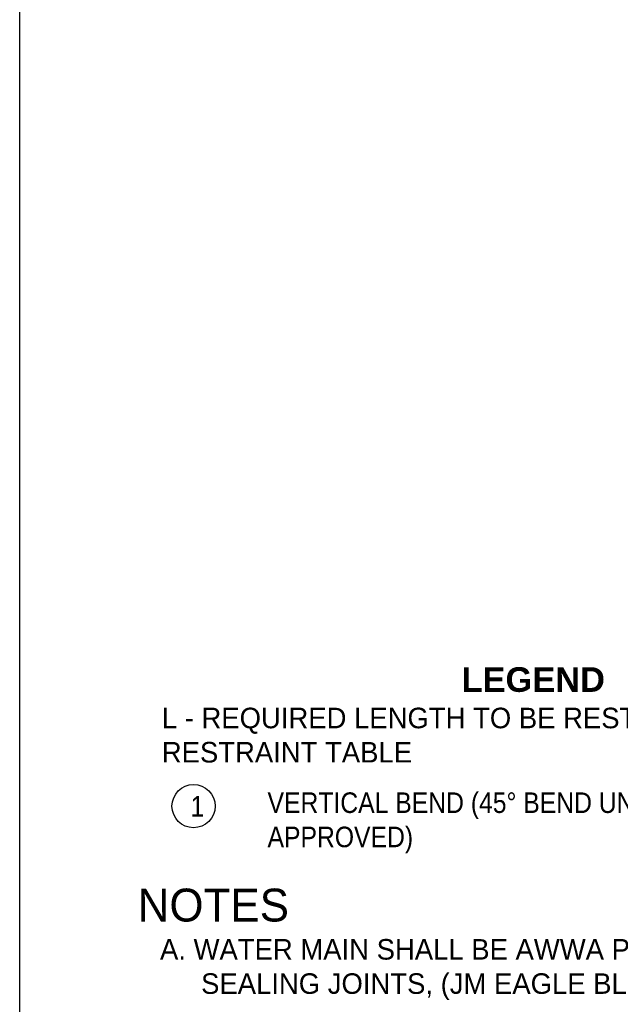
# Model space of a CAD drawing. Header units: feet. Extents: x 6 to 191, y 4 to 30.
# Tile 17 of 42: x 37.1 to 40.75, y 8.01 to 14. Entities that reach past the tile are written whole.
import ezdxf
from ezdxf.enums import TextEntityAlignment as Align

# ---------------------------------------------------------------- set-up
doc = ezdxf.new("R2010")
doc.units = ezdxf.units.FT
doc.header["$MEASUREMENT"] = 0
doc.layers.add('COLUMNS', color=6, linetype='Continuous', plot=False)
doc.layers.add('text', color=9, linetype='Continuous')
doc.styles.add('RS1', font='SIMPLEX.SHX', dxfattribs={"height": 0.1})
doc.styles.add('Slanted-Normal', font='font31.shx', dxfattribs={"height": 0.14})
doc.styles.add('SOLID', font='arialbd.ttf')
doc.styles.get("Standard").update_dxf_attribs({"font": 'font31.shx'})

msp = doc.modelspace()

# ---------------------------------------------------------------- linework, layer by layer
at = {"layer": 'COLUMNS', "color": 4}
msp.add_lwpolyline([(37.09752, 3.62445), (37.09752, 24.37445), (67.47252, 24.37445), (67.47252, 3.62445)], close=True, dxfattribs=at)
at = {"layer": 'text'}
msp.add_circle((38.15607, 9.21415), 0.13135, dxfattribs=at)

# ---------------------------------------------------------------- texts
at = {"layer": 'text', "linetype": 'Continuous', "style": 'SOLID'}
msp.add_text('LEGEND', height=0.15, dxfattribs=at).set_placement((39.78728, 9.90939))
at = {"layer": 'text', "color": 3, "style": 'Slanted-Normal'}
msp.add_text('NOTES', height=0.2, dxfattribs=at).set_placement((38.27641, 8.5121), align=Align.CENTER)
at = {"layer": 'text', "char_height": 0.125, "attachment_point": 1}
for s, insert, width, style in [('{\\Ffont31|c0;L - REQUIRED LENGTH TO BE RESTRAINED, BASED ^ION RESTRAINT TABLE}', (37.96277, 9.813), 5.1798214, 'RS1'), ('\\pxi-2,l2;{\\Ffont31|c0;A. WATER MAIN SHALL BE \\C30;\\c2254834;AWWA PVC C-900 DR-18\\C256;, WITH  ^I     ELASTOMETRIC SEALING JOINTS, (\\C30;\\c2254834;JM EAGLE BLUE BRUTE\\C256; OR EQUAL).\\P\\pi0,l0;\\PB.  ALL FITTINGS SHALL BE DUCTILE IRON PIPE FITTINGS AND \\P   MEET ANSI/AWWA C-153/A21.53-84 SPECIFICATIONS. ALL FITTINGS \\P   AND PIPE JOINTS SHALL BE RESTRAINED USING EITHER A \\P   MECHANICAL JOINT FOLLOWER GLAND AND  PIPE JOINT RESTRAINT \\P   HARNESS BY EBAA OR EQUAL. }', (37.95183, 8.40525), 7.0173083, 'SOLID')]:
    msp.add_mtext(s, dxfattribs=dict(at, insert=insert, width=width, style=style))
at = {"layer": 'text', "char_height": 0.12502, "width": 4.1722007, "attachment_point": 1}
for s, insert in [('{\\W0.9;VERTICAL BEND (45%%D BEND UNLESS OTHERWISE APPROVED)}', (38.60627, 9.29764)), ('{\\W0.9;1}', (38.13757, 9.27537))]:
    msp.add_mtext(s, dxfattribs=dict(at, insert=insert))

doc.saveas('drawing.dxf')
